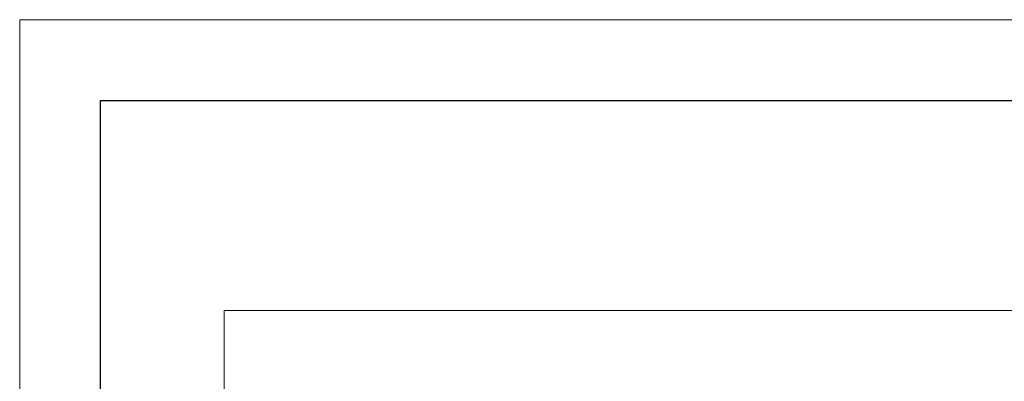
# Model space of a CAD drawing. Header units: millimetres. Extents: x -16321526 to -4431526, y 5084381 to 13484381.
# Tile 42 of 49: x -16311526 to -15094294, y 13036984 to 13484381. Entities that reach past the tile are written whole.
import ezdxf
from ezdxf.lldxf.tags import DXFTag

# ---------------------------------------------------------------- set-up
doc = ezdxf.new("R2010")
doc.units = ezdxf.units.MM
for name, color, linetype, lineweight in [('N-AR-Bouwterrein', 7, 'Continuous', 0), ('N-DI-Kadertekening', 7, 'Continuous', 30), ('N-WE-KL-ET_LS_OV_KABEL_VOEDINGSKABEL_LSL-GROEP6', 50, 'Continuous', 35)]:
    doc.layers.add(name, color=color, linetype=linetype, lineweight=lineweight)
tags = doc.linetypes.add('Voedingskabel 4x6', pattern='A,25,-5,["4x6 ",Standard,S=2.54,R=0,X=-2.54,Y=-1.27],-8', length=38).pattern_tags.tags
tags[6] = DXFTag(74, 10)

# ---------------------------------------------------------------- blocks, each defined once
blk = doc.blocks.new('*U114')
at = {"layer": 'N-DI-Kadertekening', "lineweight": 0, "flags": 128}
blk.add_lwpolyline([(594.5, 420), (594.5, -420), (-593.5, -420), (-593.5, 420), (594.5, 420)], close=True, dxfattribs=at)
at = {"layer": 'N-DI-Kadertekening', "lineweight": 30, "flags": 128}
blk.add_lwpolyline([(-583.5, 410), (584.5, 410), (584.5, -410), (-583.5, -410), (-583.5, 410)], close=True, dxfattribs=at)
blk = doc.blocks.new('KADERS_2012_A0')
at = {"layer": 'N-DI-Kadertekening', "lineweight": 0}
blk.add_blockref('*U114', (-584.5, 410), dxfattribs=at)
blk = doc.blocks.new('A4')
at = {"layer": 'N-DI-Kadertekening', "lineweight": 0, "flags": 128}
blk.add_lwpolyline([(-287, -10), (10, -10), (10, 200), (-287, 200), (-287, -10)], close=True, dxfattribs=at)
blk = doc.blocks.new('KADERS_2012_A4')
at = {"layer": 'N-DI-Kadertekening', "lineweight": 0}
blk.add_blockref('A4', (0, 0), dxfattribs=at)

msp = doc.modelspace()

# ---------------------------------------------------------------- block references
at = {"layer": 'N-AR-Bouwterrein', "color": 7, "lineweight": 0, "xscale": 10000, "yscale": 10000, "zscale": 10000}
msp.add_blockref('KADERS_2012_A0', (-4531526, 5184381), dxfattribs=at)
at = {"layer": 'N-WE-KL-ET_LS_OV_KABEL_VOEDINGSKABEL_LSL-GROEP6', "color": 1, "linetype": 'Voedingskabel 4x6', "lineweight": 0, "xscale": 10000, "yscale": 10000, "zscale": 10000}
msp.add_blockref('KADERS_2012_A4', (-13188600, 11124608), dxfattribs=at)

doc.saveas('drawing.dxf')
